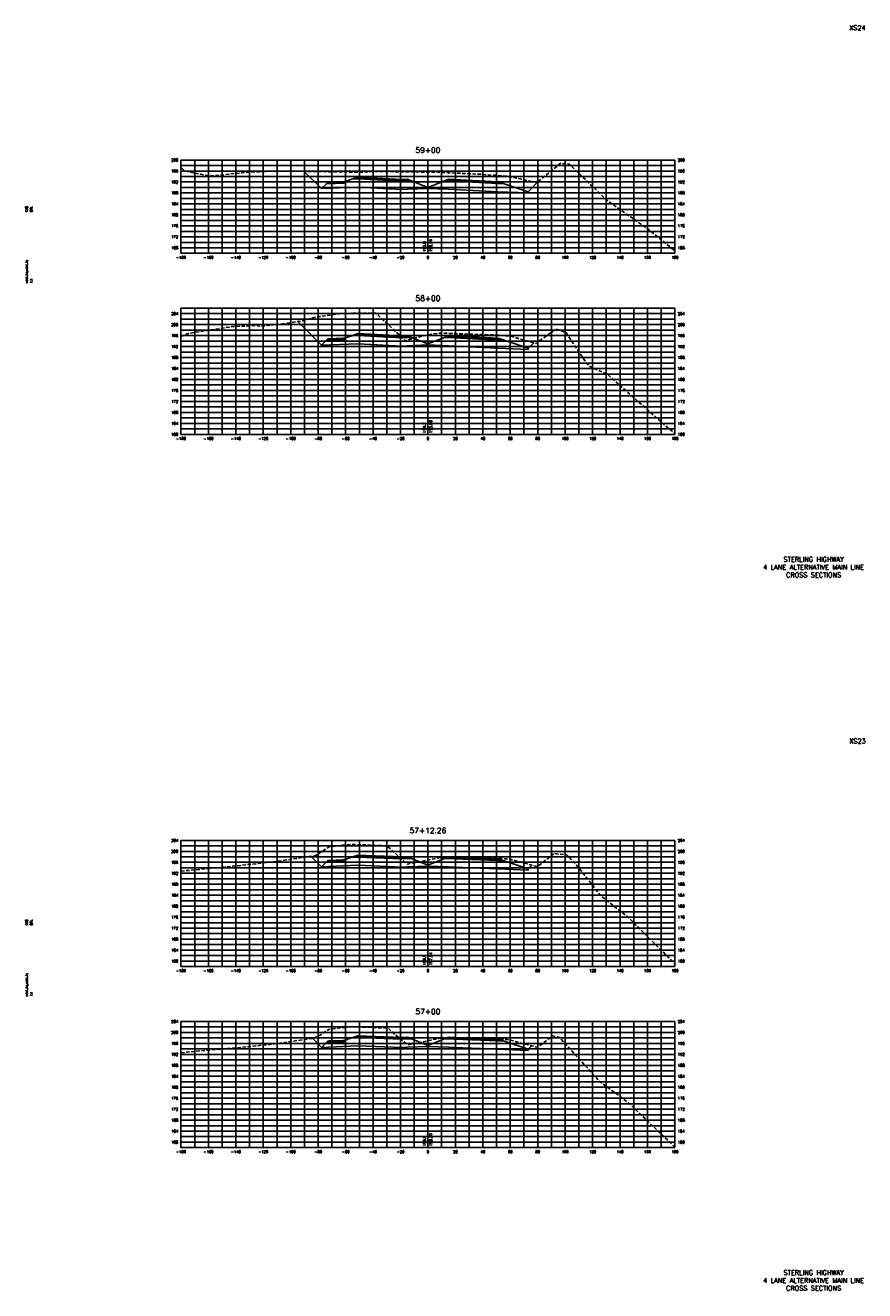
# Model space of a CAD drawing. Extents: x 37 to 9410, y 16 to 8218.
# Tile 13 of 110: x 767 to 1378, y 3136 to 4058. Entities that reach past the tile are written whole.
import ezdxf
from ezdxf.enums import TextEntityAlignment as Align

# ---------------------------------------------------------------- set-up
doc = ezdxf.new("R2010")
doc.units = 0
doc.header["$LTSCALE"] = 20
doc.header["$MEASUREMENT"] = 0
doc.linetypes.add('HIDDEN_050%', pattern=[0.1875, 0.125, -0.0625])
for name, color, linetype in [('S-AT-TXT175', 6, 'Continuous'), ('S-AT-TXT80', 1, 'Continuous'), ('XDATUM', 3, 'Continuous'), ('XEG', 1, 'HIDDEN_050%'), ('XFG', 2, 'Continuous'), ('XGRID', 251, 'Continuous'), ('XGRIDT', 2, 'Continuous'), ('XREF-BORDER', 7, 'Continuous')]:
    doc.layers.add(name, color=color, linetype=linetype)
doc.styles.add('L100', font='simplex.shx', dxfattribs={"height": 2})
doc.styles.add('L175', font='ROMANSM.shx', dxfattribs={"height": 3.5})
doc.styles.add('L80', font='ROMANSM.shx', dxfattribs={"height": 1.6})

# ---------------------------------------------------------------- blocks, each defined once
blk = doc.blocks.new('03025_00_att1')
at = {"layer": 'S-AT-TXT175', "style": 'L175'}
for tag, p in [('NUM', (32.402, 20.822)), ('LINE1', (30.64, 1.444)), ('LINE2', (30.64, 1.161)), ('LINE3', (30.64, 0.877))]:
    blk.add_attdef(tag, text='', height=0.175, dxfattribs=at).set_placement(p, align=Align.CENTER)
at = {"layer": 'S-AT-TXT80', "style": 'L80'}
for tag, p in [('DESIGNED', (2.094, 14.201)), ('CHECKED', (2.265, 14.201)), ('DRAFTED', (2.436, 14.201)), ('PCTB', (2.094, 11.605)), ('PSCALE', (2.265, 11.605)), ('PVIEW', (2.436, 11.605))]:
    blk.add_attdef(tag, p, '', height=0.08, rotation=90, dxfattribs=at)

msp = doc.modelspace()

# ---------------------------------------------------------------- linework, layer by layer
at = {"layer": 'XDATUM', "flags": 128}
for points in [[(969.8, 3951.76), (982.41, 3939.14), (1009, 3940.21), (1041, 3938.54), (1045, 3938.7), (1060, 3939.3), (1075, 3938.7), (1079, 3938.54), (1111, 3936.88), (1133, 3936), (1133, 3936.89), (1140.91, 3944.8)], [(965.14, 3842.29), (982.41, 3825.01), (1009, 3826.08), (1041, 3824.41), (1045, 3824.57), (1060, 3825.17), (1075, 3824.57), (1079, 3824.41), (1111, 3822.75), (1133, 3821.87), (1133, 3822.76), (1137.08, 3826.83)], [(974.77, 3452.45), (982.41, 3444.81), (1009, 3445.88), (1041, 3444.55), (1045, 3444.71), (1060, 3445.31), (1075, 3444.71), (1079, 3444.55), (1111, 3443.22), (1133, 3442.34), (1133, 3443.23), (1135.71, 3445.93)], [(975.82, 3319.71), (982.41, 3313.12), (1009, 3314.18), (1041, 3313.05), (1045, 3313.21), (1060, 3313.81), (1075, 3313.21), (1079, 3313.05), (1111, 3311.77), (1133, 3310.89), (1133, 3311.78), (1135.47, 3314.25)]]:
    msp.add_lwpolyline(points, dxfattribs=at)
at = {"layer": 'XEG', "flags": 128}
for points in [[(880, 3953.76), (880.13, 3953.76), (880.87, 3953.83), (882.71, 3952), (894.58, 3949.63), (897.32, 3949.06), (903.06, 3948.39), (926.38, 3950.94), (946.66, 3951.89), (960.17, 3951.83), (965.23, 3951.78), (972.45, 3951.75), (1006.51, 3951.21), (1010.06, 3951.12), (1018.75, 3951.57), (1024.14, 3951.65), (1029.69, 3951.57), (1038.68, 3951.44), (1043.09, 3951.33), (1054.05, 3951.28), (1059.38, 3951.27), (1060, 3951.25), (1069.33, 3950.97), (1073.24, 3950.83), (1074.62, 3950.75), (1085.38, 3950.28), (1085.91, 3950.25), (1090.37, 3950.05), (1096.01, 3949.75), (1096.62, 3949.73), (1108.01, 3948.95), (1108.89, 3948.9), (1115.87, 3948.33), (1116.34, 3948.3), (1121.55, 3947.51), (1121.88, 3947.47), (1139.09, 3943.61), (1139.38, 3943.54), (1139.66, 3943.78), (1156.81, 3957.72), (1156.88, 3957.71), (1163.16, 3957.01), (1163.55, 3956.57), (1189.46, 3931.55), (1206.65, 3919.24), (1220.49, 3909.7), (1240, 3893.64)], [(880, 3831.3), (885.2, 3833.61), (917.88, 3838.55), (936.86, 3839.37), (937.04, 3838.7), (942.72, 3839.34), (957.19, 3840.97), (970.62, 3843.19), (975.6, 3844.96), (981.31, 3845.87), (996.46, 3848.11), (1010.91, 3848.44), (1021.95, 3848.43), (1038.76, 3832.8), (1043.61, 3828.21), (1048.75, 3829.93), (1053.79, 3831.18), (1060, 3832.46), (1063.8, 3833.25), (1066.92, 3833.7), (1068.13, 3833.83), (1073.39, 3833.69), (1074.97, 3833.64), (1078.04, 3833.56), (1087.54, 3833.13), (1091.09, 3833), (1092.23, 3832.98), (1096.36, 3832.9), (1097.61, 3832.9), (1100.72, 3832.79), (1110.13, 3832.36), (1112.05, 3832.25), (1117.42, 3831.9), (1120.43, 3831.48), (1121.33, 3831.33), (1126.05, 3829.92), (1139.05, 3826.28), (1142.97, 3829.48), (1153.12, 3836.83), (1157.72, 3835.22), (1160.65, 3834.16), (1174.49, 3813.48), (1177.54, 3809.77), (1187.14, 3805.36), (1190.59, 3803.93), (1232.02, 3767.29), (1239.45, 3761.1), (1240, 3760.49)], [(880, 3441.58), (905.1, 3443.89), (907.48, 3444.08), (910.04, 3444.36), (949.5, 3448.6), (950.32, 3448.72), (978.14, 3452.96), (978.57, 3453.18), (987.99, 3459.41), (988.97, 3459.54), (1004.26, 3461.11), (1006.77, 3461.02), (1030.25, 3459.97), (1042.84, 3448.34), (1045.05, 3446.71), (1060, 3449.72), (1062.67, 3450.25), (1065.75, 3450.95), (1069.19, 3451.51), (1069.84, 3451.61), (1070.83, 3451.61), (1076.28, 3451.5), (1078.32, 3451.46), (1089.04, 3451.23), (1092.64, 3451.24), (1093.24, 3451.23), (1096.9, 3451.29), (1097.63, 3451.29), (1108.36, 3450.94), (1110.31, 3450.9), (1111.49, 3450.84), (1117.79, 3450.56), (1120.58, 3450.07), (1121.13, 3449.93), (1124.02, 3449.16), (1139.57, 3444.86), (1141.06, 3445.82), (1152, 3454.53), (1153.68, 3454.11), (1161.53, 3453.34), (1169.34, 3444.68), (1186.14, 3423.5), (1206.67, 3407.28), (1210.27, 3403.57), (1240, 3374.08)], [(880, 3309.21), (900.81, 3311.12), (922.17, 3312.85), (945.04, 3315.3), (949.9, 3315.83), (958.71, 3317.1), (977.13, 3319.91), (981.48, 3322.11), (987.68, 3326.21), (994.63, 3327.13), (1004.68, 3328.17), (1015.65, 3327.78), (1031.06, 3327.09), (1039.32, 3319.45), (1045.52, 3314.89), (1057.01, 3317.2), (1060, 3317.88), (1065.83, 3319.2), (1068.09, 3319.57), (1070, 3319.84), (1072.91, 3319.85), (1076.48, 3319.78), (1082.28, 3319.67), (1089.27, 3319.52), (1091.62, 3319.52), (1093.19, 3319.52), (1095.59, 3319.55), (1097.62, 3319.54), (1104.64, 3319.31), (1110.24, 3319.21), (1113.63, 3319.02), (1117.74, 3318.85), (1119.56, 3318.52), (1121.13, 3318.13), (1129.35, 3315.94), (1139.49, 3313.14), (1143.67, 3315.81), (1150.87, 3321.55), (1155.58, 3320.37), (1156.02, 3320.18), (1183.04, 3290.62), (1184.78, 3288.37), (1185.51, 3287.92), (1205.98, 3272.84), (1235.52, 3244.71), (1240, 3240.26)]]:
    msp.add_lwpolyline(points, dxfattribs=at)
at = {"layer": 'XFG', "flags": 128}
for points in [[(982.41, 3939.14), (982.41, 3939.14), (969.8, 3951.76)], [(1060, 3940.04), (1048.05, 3944.83), (1045, 3944.7), (1041, 3944.54), (1009, 3946.21), (1004.43, 3946.03), (999, 3944.21), (999, 3943.21), (985.96, 3942.69), (982.41, 3939.14), (1009, 3940.21), (1041, 3938.54), (1045, 3938.7), (1060, 3939.3), (1060, 3940.04)], [(999, 3944.21), (998, 3944.17), (998, 3943.83), (988, 3943.43), (988, 3943.77), (987, 3943.73), (985.96, 3942.69), (999, 3943.21), (999, 3944.21)], [(998, 3944.17), (988, 3943.77), (988, 3943.43), (998, 3943.83), (998, 3944.17)], [(1045, 3945.04), (1041, 3944.88), (1009, 3946.55), (1009, 3947.55), (1004.43, 3946.03), (1009, 3946.21), (1041, 3944.54), (1045, 3944.7), (1048.05, 3944.83), (1045, 3946.04), (1045, 3945.04)], [(1045, 3946.04), (1041, 3945.88), (1009, 3947.55), (1009, 3947.21), (1041, 3945.54), (1045, 3945.7), (1045, 3946.04)], [(1045, 3945.7), (1041, 3945.54), (1009, 3947.21), (1009, 3946.55), (1041, 3944.88), (1045, 3945.04), (1045, 3945.7)], [(1060, 3940.04), (1071.95, 3944.83), (1075, 3944.7), (1079, 3944.54), (1111, 3942.88), (1115.57, 3942.7), (1133, 3936.89), (1133, 3936), (1111, 3936.88), (1079, 3938.54), (1075, 3938.7), (1060, 3939.3)], [(1075, 3946.04), (1071.95, 3944.83), (1075, 3944.7), (1079, 3944.54), (1111, 3942.88), (1115.57, 3942.7), (1111, 3944.22), (1111, 3943.22), (1079, 3944.88), (1075, 3945.04), (1075, 3946.04)], [(1075, 3946.04), (1075, 3945.7), (1079, 3945.54), (1111, 3943.88), (1111, 3944.22), (1079, 3945.88), (1075, 3946.04)], [(1075, 3945.7), (1075, 3945.04), (1079, 3944.88), (1111, 3943.22), (1111, 3943.88), (1079, 3945.54), (1075, 3945.7)], [(1133, 3936.89), (1133, 3936.89), (1140.91, 3944.8)], [(982.41, 3825.01), (982.41, 3825.01), (965.14, 3842.29)], [(1060, 3825.91), (1048.05, 3830.69), (1045, 3830.57), (1041, 3830.41), (1009, 3832.08), (1004.43, 3831.89), (999, 3830.08), (999, 3829.08), (985.96, 3828.56), (982.41, 3825.01), (1009, 3826.08), (1041, 3824.41), (1045, 3824.57), (1060, 3825.17), (1060, 3825.91)], [(999, 3830.08), (998, 3830.04), (998, 3829.7), (988, 3829.3), (988, 3829.64), (987, 3829.6), (985.96, 3828.56), (999, 3829.08), (999, 3830.08)], [(998, 3830.04), (988, 3829.64), (988, 3829.3), (998, 3829.7), (998, 3830.04)], [(1045, 3830.91), (1041, 3830.75), (1009, 3832.42), (1009, 3833.42), (1004.43, 3831.89), (1009, 3832.08), (1041, 3830.41), (1045, 3830.57), (1048.05, 3830.69), (1045, 3831.91), (1045, 3830.91)], [(1045, 3831.91), (1041, 3831.75), (1009, 3833.42), (1009, 3833.08), (1041, 3831.41), (1045, 3831.57), (1045, 3831.91)], [(1045, 3831.57), (1041, 3831.41), (1009, 3833.08), (1009, 3832.42), (1041, 3830.75), (1045, 3830.91), (1045, 3831.57)], [(1060, 3825.91), (1071.95, 3830.69), (1075, 3830.57), (1079, 3830.41), (1111, 3828.75), (1115.57, 3828.57), (1133, 3822.76), (1133, 3821.87), (1111, 3822.75), (1079, 3824.41), (1075, 3824.57), (1060, 3825.17)], [(1075, 3831.91), (1071.95, 3830.69), (1075, 3830.57), (1079, 3830.41), (1111, 3828.75), (1115.57, 3828.57), (1111, 3830.09), (1111, 3829.09), (1079, 3830.75), (1075, 3830.91), (1075, 3831.91)], [(1075, 3831.91), (1075, 3831.57), (1079, 3831.41), (1111, 3829.75), (1111, 3830.09), (1079, 3831.75), (1075, 3831.91)], [(1075, 3831.57), (1075, 3830.91), (1079, 3830.75), (1111, 3829.09), (1111, 3829.75), (1079, 3831.41), (1075, 3831.57)], [(1133, 3822.76), (1133, 3822.76), (1137.08, 3826.83)], [(982.41, 3444.81), (982.41, 3444.81), (974.77, 3452.45)], [(1060, 3446.05), (1048.05, 3450.83), (1045, 3450.71), (1041, 3450.55), (1009, 3451.88), (1004.43, 3451.69), (999, 3449.88), (999, 3448.88), (985.96, 3448.36), (982.41, 3444.81), (1009, 3445.88), (1041, 3444.55), (1045, 3444.71), (1060, 3445.31), (1060, 3446.05)], [(1045, 3451.05), (1041, 3450.89), (1009, 3452.22), (1009, 3453.22), (1004.43, 3451.69), (1009, 3451.88), (1041, 3450.55), (1045, 3450.71), (1048.05, 3450.83), (1045, 3452.05), (1045, 3451.05)], [(1045, 3452.05), (1041, 3451.89), (1009, 3453.22), (1009, 3452.88), (1041, 3451.55), (1045, 3451.71), (1045, 3452.05)], [(1045, 3451.71), (1041, 3451.55), (1009, 3452.88), (1009, 3452.22), (1041, 3450.89), (1045, 3451.05), (1045, 3451.71)], [(1060, 3446.05), (1071.95, 3450.83), (1075, 3450.71), (1079, 3450.55), (1111, 3449.22), (1115.57, 3449.04), (1133, 3443.23), (1133, 3442.34), (1111, 3443.22), (1079, 3444.55), (1075, 3444.71), (1060, 3445.31)], [(1075, 3452.05), (1071.95, 3450.83), (1075, 3450.71), (1079, 3450.55), (1111, 3449.22), (1115.57, 3449.04), (1111, 3450.56), (1111, 3449.56), (1079, 3450.89), (1075, 3451.05), (1075, 3452.05)], [(1075, 3452.05), (1075, 3451.71), (1079, 3451.55), (1111, 3450.22), (1111, 3450.56), (1079, 3451.89), (1075, 3452.05)], [(1075, 3451.71), (1075, 3451.05), (1079, 3450.89), (1111, 3449.56), (1111, 3450.22), (1079, 3451.55), (1075, 3451.71)], [(999, 3449.88), (998, 3449.84), (998, 3449.5), (988, 3449.1), (988, 3449.44), (987, 3449.4), (985.96, 3448.36), (999, 3448.88), (999, 3449.88)], [(998, 3449.84), (988, 3449.44), (988, 3449.1), (998, 3449.5), (998, 3449.84)], [(1133, 3443.23), (1133, 3443.23), (1135.71, 3445.93)], [(1045, 3319.55), (1041, 3319.39), (1009, 3320.52), (1009, 3321.52), (1004.43, 3320), (1009, 3320.18), (1041, 3319.05), (1045, 3319.21), (1048.05, 3319.33), (1045, 3320.55), (1045, 3319.55)], [(1045, 3320.55), (1041, 3320.39), (1009, 3321.52), (1009, 3321.18), (1041, 3320.05), (1045, 3320.21), (1045, 3320.55)], [(1045, 3320.21), (1041, 3320.05), (1009, 3321.18), (1009, 3320.52), (1041, 3319.39), (1045, 3319.55), (1045, 3320.21)], [(982.41, 3313.12), (982.41, 3313.12), (975.82, 3319.71)], [(1060, 3314.55), (1048.05, 3319.33), (1045, 3319.21), (1041, 3319.05), (1009, 3320.18), (1004.43, 3320), (999, 3318.19), (999, 3317.19), (985.96, 3316.67), (982.41, 3313.12), (1009, 3314.18), (1041, 3313.05), (1045, 3313.21), (1060, 3313.81), (1060, 3314.55)], [(999, 3318.19), (998, 3318.15), (998, 3317.81), (988, 3317.41), (988, 3317.75), (987, 3317.71), (985.96, 3316.67), (999, 3317.19), (999, 3318.19)], [(998, 3318.15), (988, 3317.75), (988, 3317.41), (998, 3317.81), (998, 3318.15)], [(1060, 3314.55), (1071.95, 3319.33), (1075, 3319.21), (1079, 3319.05), (1111, 3317.77), (1115.57, 3317.59), (1133, 3311.78), (1133, 3310.89), (1111, 3311.77), (1079, 3313.05), (1075, 3313.21), (1060, 3313.81)], [(1075, 3320.55), (1071.95, 3319.33), (1075, 3319.21), (1079, 3319.05), (1111, 3317.77), (1115.57, 3317.59), (1111, 3319.11), (1111, 3318.11), (1079, 3319.39), (1075, 3319.55), (1075, 3320.55)], [(1075, 3320.55), (1075, 3320.21), (1079, 3320.05), (1111, 3318.77), (1111, 3319.11), (1079, 3320.39), (1075, 3320.55)], [(1075, 3320.21), (1075, 3319.55), (1079, 3319.39), (1111, 3318.11), (1111, 3318.77), (1079, 3320.05), (1075, 3320.21)], [(1133, 3311.78), (1133, 3311.78), (1135.47, 3314.25)]]:
    msp.add_lwpolyline(points, dxfattribs=at)
at = {"layer": 'XGRID'}
for p, q in [((880, 3892), (880, 3960)), ((880, 3960), (1240, 3960)), ((890, 3892), (890, 3960)), ((900, 3892), (900, 3960)), ((910, 3892), (910, 3960)), ((920, 3892), (920, 3960)), ((930, 3892), (930, 3960)), ((940, 3892), (940, 3960)), ((950, 3892), (950, 3960)), ((960, 3892), (960, 3960)), ((970, 3892), (970, 3960)), ((980, 3892), (980, 3960)), ((990, 3892), (990, 3960)), ((1000, 3892), (1000, 3960)), ((1010, 3892), (1010, 3960)), ((1020, 3892), (1020, 3960)), ((1030, 3892), (1030, 3960)), ((1040, 3892), (1040, 3960)), ((1050, 3892), (1050, 3960)), ((1060, 3892), (1060, 3960)), ((1070, 3892), (1070, 3960)), ((1080, 3892), (1080, 3960)), ((1090, 3892), (1090, 3960)), ((1100, 3892), (1100, 3960)), ((1110, 3892), (1110, 3960)), ((1120, 3892), (1120, 3960)), ((1130, 3892), (1130, 3960)), ((1140, 3892), (1140, 3960)), ((1150, 3892), (1150, 3960)), ((1160, 3892), (1160, 3960)), ((1170, 3892), (1170, 3960)), ((1180, 3892), (1180, 3960)), ((1190, 3892), (1190, 3960)), ((1200, 3892), (1200, 3960)), ((1210, 3892), (1210, 3960)), ((1220, 3892), (1220, 3960)), ((1230, 3892), (1230, 3960)), ((1240, 3892), (1240, 3960)), ((880, 3956), (1240, 3956)), ((880, 3952), (1240, 3952)), ((880, 3948), (1240, 3948)), ((880, 3944), (1240, 3944)), ((880, 3940), (1240, 3940)), ((880, 3936), (1240, 3936)), ((880, 3932), (1240, 3932)), ((880, 3928), (1240, 3928)), ((880, 3924), (1240, 3924)), ((880, 3920), (1240, 3920)), ((880, 3916), (1240, 3916)), ((880, 3912), (1240, 3912)), ((880, 3908), (1240, 3908)), ((880, 3904), (1240, 3904)), ((880, 3900), (1240, 3900)), ((880, 3896), (1240, 3896)), ((880, 3892), (1240, 3892)), ((880, 3760), (880, 3852)), ((880, 3852), (1240, 3852)), ((880, 3848), (1240, 3848)), ((890, 3760), (890, 3852)), ((900, 3760), (900, 3852)), ((910, 3760), (910, 3852)), ((920, 3760), (920, 3852)), ((930, 3760), (930, 3852)), ((940, 3760), (940, 3852)), ((950, 3760), (950, 3852)), ((960, 3760), (960, 3852)), ((970, 3760), (970, 3852)), ((980, 3760), (980, 3852)), ((990, 3760), (990, 3852)), ((1000, 3760), (1000, 3852)), ((1010, 3760), (1010, 3852)), ((1020, 3760), (1020, 3852)), ((1030, 3760), (1030, 3852)), ((1040, 3760), (1040, 3852)), ((1050, 3760), (1050, 3852)), ((1060, 3760), (1060, 3852)), ((1070, 3760), (1070, 3852)), ((1080, 3760), (1080, 3852)), ((1090, 3760), (1090, 3852)), ((1100, 3760), (1100, 3852)), ((1110, 3760), (1110, 3852)), ((1120, 3760), (1120, 3852)), ((1130, 3760), (1130, 3852)), ((1140, 3760), (1140, 3852)), ((1150, 3760), (1150, 3852)), ((1160, 3760), (1160, 3852)), ((1170, 3760), (1170, 3852)), ((1180, 3760), (1180, 3852)), ((1190, 3760), (1190, 3852)), ((1200, 3760), (1200, 3852)), ((1210, 3760), (1210, 3852)), ((1220, 3760), (1220, 3852)), ((1230, 3760), (1230, 3852)), ((1240, 3760), (1240, 3852)), ((880, 3844), (1240, 3844)), ((880, 3840), (1240, 3840)), ((880, 3836), (1240, 3836)), ((880, 3832), (1240, 3832)), ((880, 3828), (1240, 3828)), ((880, 3824), (1240, 3824)), ((880, 3820), (1240, 3820)), ((880, 3816), (1240, 3816)), ((880, 3812), (1240, 3812)), ((880, 3808), (1240, 3808)), ((880, 3804), (1240, 3804)), ((880, 3800), (1240, 3800)), ((880, 3796), (1240, 3796)), ((880, 3792), (1240, 3792)), ((880, 3788), (1240, 3788)), ((880, 3784), (1240, 3784)), ((880, 3780), (1240, 3780)), ((880, 3776), (1240, 3776)), ((880, 3772), (1240, 3772)), ((880, 3768), (1240, 3768)), ((880, 3764), (1240, 3764)), ((880, 3760), (1240, 3760)), ((880, 3372), (880, 3464)), ((880, 3464), (1240, 3464)), ((880, 3460), (1240, 3460)), ((890, 3372), (890, 3464)), ((900, 3372), (900, 3464)), ((910, 3372), (910, 3464)), ((920, 3372), (920, 3464)), ((930, 3372), (930, 3464)), ((940, 3372), (940, 3464)), ((950, 3372), (950, 3464)), ((960, 3372), (960, 3464)), ((970, 3372), (970, 3464)), ((980, 3372), (980, 3464)), ((990, 3372), (990, 3464)), ((1000, 3372), (1000, 3464)), ((1010, 3372), (1010, 3464)), ((1020, 3372), (1020, 3464)), ((1030, 3372), (1030, 3464)), ((1040, 3372), (1040, 3464)), ((1050, 3372), (1050, 3464)), ((1060, 3372), (1060, 3464)), ((1070, 3372), (1070, 3464)), ((1080, 3372), (1080, 3464)), ((1090, 3372), (1090, 3464)), ((1100, 3372), (1100, 3464)), ((1110, 3372), (1110, 3464)), ((1120, 3372), (1120, 3464)), ((1130, 3372), (1130, 3464)), ((1140, 3372), (1140, 3464)), ((1150, 3372), (1150, 3464)), ((1160, 3372), (1160, 3464)), ((1170, 3372), (1170, 3464)), ((1180, 3372), (1180, 3464)), ((1190, 3372), (1190, 3464)), ((1200, 3372), (1200, 3464)), ((1210, 3372), (1210, 3464)), ((1220, 3372), (1220, 3464)), ((1230, 3372), (1230, 3464)), ((1240, 3372), (1240, 3464)), ((880, 3456), (1240, 3456)), ((880, 3452), (1240, 3452)), ((880, 3448), (1240, 3448)), ((880, 3444), (1240, 3444)), ((880, 3440), (1240, 3440)), ((880, 3436), (1240, 3436)), ((880, 3432), (1240, 3432)), ((880, 3428), (1240, 3428)), ((880, 3424), (1240, 3424)), ((880, 3420), (1240, 3420)), ((880, 3416), (1240, 3416)), ((880, 3412), (1240, 3412)), ((880, 3408), (1240, 3408)), ((880, 3404), (1240, 3404)), ((880, 3400), (1240, 3400)), ((880, 3396), (1240, 3396)), ((880, 3392), (1240, 3392)), ((880, 3388), (1240, 3388)), ((880, 3384), (1240, 3384)), ((880, 3380), (1240, 3380)), ((880, 3376), (1240, 3376)), ((880, 3372), (1240, 3372)), ((880, 3240), (880, 3332)), ((880, 3332), (1240, 3332)), ((890, 3240), (890, 3332)), ((900, 3240), (900, 3332)), ((910, 3240), (910, 3332)), ((920, 3240), (920, 3332)), ((930, 3240), (930, 3332)), ((940, 3240), (940, 3332)), ((950, 3240), (950, 3332)), ((960, 3240), (960, 3332)), ((970, 3240), (970, 3332)), ((980, 3240), (980, 3332)), ((990, 3240), (990, 3332)), ((1000, 3240), (1000, 3332)), ((1010, 3240), (1010, 3332)), ((1020, 3240), (1020, 3332)), ((1030, 3240), (1030, 3332)), ((1040, 3240), (1040, 3332)), ((1050, 3240), (1050, 3332)), ((1060, 3240), (1060, 3332)), ((1070, 3240), (1070, 3332)), ((1080, 3240), (1080, 3332)), ((1090, 3240), (1090, 3332)), ((1100, 3240), (1100, 3332)), ((1110, 3240), (1110, 3332)), ((1120, 3240), (1120, 3332)), ((1130, 3240), (1130, 3332)), ((1140, 3240), (1140, 3332)), ((1150, 3240), (1150, 3332)), ((1160, 3240), (1160, 3332)), ((1170, 3240), (1170, 3332)), ((1180, 3240), (1180, 3332)), ((1190, 3240), (1190, 3332)), ((1200, 3240), (1200, 3332)), ((1210, 3240), (1210, 3332)), ((1220, 3240), (1220, 3332)), ((1230, 3240), (1230, 3332)), ((1240, 3240), (1240, 3332)), ((880, 3328), (1240, 3328)), ((880, 3324), (1240, 3324)), ((880, 3320), (1240, 3320)), ((880, 3316), (1240, 3316)), ((880, 3312), (1240, 3312)), ((880, 3308), (1240, 3308)), ((880, 3304), (1240, 3304)), ((880, 3300), (1240, 3300)), ((880, 3296), (1240, 3296)), ((880, 3292), (1240, 3292)), ((880, 3288), (1240, 3288)), ((880, 3284), (1240, 3284)), ((880, 3280), (1240, 3280)), ((880, 3276), (1240, 3276)), ((880, 3272), (1240, 3272)), ((880, 3268), (1240, 3268)), ((880, 3264), (1240, 3264)), ((880, 3260), (1240, 3260)), ((880, 3256), (1240, 3256)), ((880, 3252), (1240, 3252)), ((880, 3248), (1240, 3248)), ((880, 3244), (1240, 3244)), ((880, 3240), (1240, 3240))]:
    msp.add_line(p, q, dxfattribs=at)

# ---------------------------------------------------------------- block references
at = {"layer": 'XREF-BORDER'}
ref = msp.add_blockref('03025_00_att1', (726.45, 3638.23), dxfattribs=dict(at, xscale=20, yscale=20, zscale=20))
ref.add_attrib('LINE1', 'STERLING HIGHWAY', dxfattribs={"layer": 'S-AT-TXT175', "height": 3.5, "style": 'L175'}).set_placement((1341.07, 3667.1), align=Align.CENTER)
ref.add_attrib('LINE2', '4 LANE ALTERNATIVE MAIN LINE', dxfattribs={"layer": 'S-AT-TXT175', "height": 3.5, "style": 'L175'}).set_placement((1341.07, 3661.44), align=Align.CENTER)
ref.add_attrib('LINE3', 'CROSS SECTIONS', dxfattribs={"layer": 'S-AT-TXT175', "height": 3.5, "style": 'L175'}).set_placement((1341.07, 3655.77), align=Align.CENTER)
ref.add_attrib('NUM', 'XS24', dxfattribs={"layer": 'S-AT-TXT175', "height": 3.5, "style": 'L175'}).set_placement((1373, 4054.66), align=Align.CENTER)
ref.add_attrib('DESIGNED', 'CAB', (768.34, 3922.25), dxfattribs={"layer": 'S-AT-TXT80', "height": 1.6, "rotation": 90, "style": 'L80'})
ref.add_attrib('CHECKED', 'DRL', (771.75, 3922.25), dxfattribs={"layer": 'S-AT-TXT80', "height": 1.6, "rotation": 90, "style": 'L80'})
ref.add_attrib('PCTB', 'adot_hs,adot_fs', (768.34, 3870.32), dxfattribs={"layer": 'S-AT-TXT80', "height": 1.6, "rotation": 90, "style": 'L80'})
ref.add_attrib('PSCALE', '1:1', (771.75, 3870.32), dxfattribs={"layer": 'S-AT-TXT80', "height": 1.6, "rotation": 90, "style": 'L80'})
ref = msp.add_blockref('03025_00_att1', (726.45, 3118.23), dxfattribs=dict(at, xscale=20, yscale=20, zscale=20))
ref.add_attrib('LINE1', 'STERLING HIGHWAY', dxfattribs={"layer": 'S-AT-TXT175', "height": 3.5, "style": 'L175'}).set_placement((1341.07, 3147.1), align=Align.CENTER)
ref.add_attrib('LINE2', '4 LANE ALTERNATIVE MAIN LINE', dxfattribs={"layer": 'S-AT-TXT175', "height": 3.5, "style": 'L175'}).set_placement((1341.07, 3141.44), align=Align.CENTER)
ref.add_attrib('LINE3', 'CROSS SECTIONS', dxfattribs={"layer": 'S-AT-TXT175', "height": 3.5, "style": 'L175'}).set_placement((1341.07, 3135.77), align=Align.CENTER)
ref.add_attrib('NUM', 'XS23', dxfattribs={"layer": 'S-AT-TXT175', "height": 3.5, "style": 'L175'}).set_placement((1373, 3534.66), align=Align.CENTER)
ref.add_attrib('DESIGNED', 'CAB', (768.34, 3402.25), dxfattribs={"layer": 'S-AT-TXT80', "height": 1.6, "rotation": 90, "style": 'L80'})
ref.add_attrib('CHECKED', 'DRL', (771.75, 3402.25), dxfattribs={"layer": 'S-AT-TXT80', "height": 1.6, "rotation": 90, "style": 'L80'})
ref.add_attrib('PCTB', 'adot_hs,adot_fs', (768.34, 3350.32), dxfattribs={"layer": 'S-AT-TXT80', "height": 1.6, "rotation": 90, "style": 'L80'})
ref.add_attrib('PSCALE', '1:1', (771.75, 3350.32), dxfattribs={"layer": 'S-AT-TXT80', "height": 1.6, "rotation": 90, "style": 'L80'})

# ---------------------------------------------------------------- texts
at = {"layer": 'XGRIDT', "style": 'L100'}
for s, p in [('59+00', (1060, 3964)), ('58+00', (1060, 3856)), ('57+12.26', (1060, 3468)), ('57+00', (1060, 3336))]:
    msp.add_text(s, height=4, dxfattribs=at).set_placement(p, align=Align.BOTTOM_CENTER)
for s, p in [('200', (878, 3960)), ('196', (878, 3952)), ('192', (878, 3944)), ('188', (878, 3936)), ('184', (878, 3928)), ('180', (878, 3920)), ('176', (878, 3912)), ('172', (878, 3904)), ('168', (878, 3896)), ('204', (878, 3848)), ('200', (878, 3840)), ('196', (878, 3832)), ('192', (878, 3824)), ('188', (878, 3816)), ('184', (878, 3808)), ('180', (878, 3800)), ('176', (878, 3792)), ('172', (878, 3784)), ('168', (878, 3776)), ('164', (878, 3768)), ('160', (878, 3760)), ('204', (878, 3464)), ('200', (878, 3456)), ('196', (878, 3448)), ('192', (878, 3440)), ('188', (878, 3432)), ('184', (878, 3424)), ('180', (878, 3416)), ('176', (878, 3408)), ('172', (878, 3400)), ('168', (878, 3392)), ('164', (878, 3384)), ('160', (878, 3376)), ('204', (878, 3332)), ('200', (878, 3324)), ('196', (878, 3316)), ('192', (878, 3308)), ('188', (878, 3300)), ('184', (878, 3292)), ('180', (878, 3284)), ('176', (878, 3276)), ('172', (878, 3268)), ('168', (878, 3260)), ('164', (878, 3252)), ('160', (878, 3244))]:
    msp.add_text(s, height=2, dxfattribs=at).set_placement(p, align=Align.MIDDLE_RIGHT)
for s, p in [('200', (1242, 3960)), ('196', (1242, 3952)), ('192', (1242, 3944)), ('188', (1242, 3936)), ('184', (1242, 3928)), ('180', (1242, 3920)), ('176', (1242, 3912)), ('172', (1242, 3904)), ('168', (1242, 3896)), ('204', (1242, 3848)), ('200', (1242, 3840)), ('196', (1242, 3832)), ('192', (1242, 3824)), ('188', (1242, 3816)), ('184', (1242, 3808)), ('180', (1242, 3800)), ('176', (1242, 3792)), ('172', (1242, 3784)), ('168', (1242, 3776)), ('164', (1242, 3768)), ('160', (1242, 3760)), ('204', (1242, 3464)), ('200', (1242, 3456)), ('196', (1242, 3448)), ('192', (1242, 3440)), ('188', (1242, 3432)), ('184', (1242, 3424)), ('180', (1242, 3416)), ('176', (1242, 3408)), ('172', (1242, 3400)), ('168', (1242, 3392)), ('164', (1242, 3384)), ('160', (1242, 3376)), ('204', (1242, 3332)), ('200', (1242, 3324)), ('196', (1242, 3316)), ('192', (1242, 3308)), ('188', (1242, 3300)), ('184', (1242, 3292)), ('180', (1242, 3284)), ('176', (1242, 3276)), ('172', (1242, 3268)), ('168', (1242, 3260)), ('164', (1242, 3252)), ('160', (1242, 3244))]:
    msp.add_text(s, height=2, dxfattribs=at).set_placement(p, align=Align.MIDDLE_LEFT)
for s, p in [('195.6', (1059, 3893)), ('196.2', (1059, 3761)), ('196.9', (1059, 3373)), ('196.9', (1059, 3241))]:
    msp.add_text(s, height=2, rotation=90, dxfattribs=at).set_placement(p, align=Align.BOTTOM_LEFT)
for s, p in [('192.94', (1061, 3893)), ('195.88', (1061, 3761)), ('197.94', (1061, 3373)), ('198.20', (1061, 3241))]:
    msp.add_text(s, height=2, rotation=90, dxfattribs=at).set_placement(p, align=Align.TOP_LEFT)
for s, p in [('-180', (880, 3890)), ('-160', (900, 3890)), ('-140', (920, 3890)), ('-120', (940, 3890)), ('-100', (960, 3890)), ('-80', (980, 3890)), ('-60', (1000, 3890)), ('-40', (1020, 3890)), ('-20', (1040, 3890)), ('0', (1060, 3890)), ('20', (1080, 3890)), ('40', (1100, 3890)), ('60', (1120, 3890)), ('80', (1140, 3890)), ('100', (1160, 3890)), ('120', (1180, 3890)), ('140', (1200, 3890)), ('160', (1220, 3890)), ('180', (1240, 3890)), ('-180', (880, 3758)), ('-160', (900, 3758)), ('-140', (920, 3758)), ('-120', (940, 3758)), ('-100', (960, 3758)), ('-80', (980, 3758)), ('-60', (1000, 3758)), ('-40', (1020, 3758)), ('-20', (1040, 3758)), ('0', (1060, 3758)), ('20', (1080, 3758)), ('40', (1100, 3758)), ('60', (1120, 3758)), ('80', (1140, 3758)), ('100', (1160, 3758)), ('120', (1180, 3758)), ('140', (1200, 3758)), ('160', (1220, 3758)), ('180', (1240, 3758)), ('-180', (880, 3370)), ('-160', (900, 3370)), ('-140', (920, 3370)), ('-120', (940, 3370)), ('-100', (960, 3370)), ('-80', (980, 3370)), ('-60', (1000, 3370)), ('-40', (1020, 3370)), ('-20', (1040, 3370)), ('0', (1060, 3370)), ('20', (1080, 3370)), ('40', (1100, 3370)), ('60', (1120, 3370)), ('80', (1140, 3370)), ('100', (1160, 3370)), ('120', (1180, 3370)), ('140', (1200, 3370)), ('160', (1220, 3370)), ('180', (1240, 3370)), ('-180', (880, 3238)), ('-160', (900, 3238)), ('-140', (920, 3238)), ('-120', (940, 3238)), ('-100', (960, 3238)), ('-80', (980, 3238)), ('-60', (1000, 3238)), ('-40', (1020, 3238)), ('-20', (1040, 3238)), ('0', (1060, 3238)), ('20', (1080, 3238)), ('40', (1100, 3238)), ('60', (1120, 3238)), ('80', (1140, 3238)), ('100', (1160, 3238)), ('120', (1180, 3238)), ('140', (1200, 3238)), ('160', (1220, 3238)), ('180', (1240, 3238))]:
    msp.add_text(s, height=2, dxfattribs=at).set_placement(p, align=Align.TOP_CENTER)

doc.saveas('drawing.dxf')
